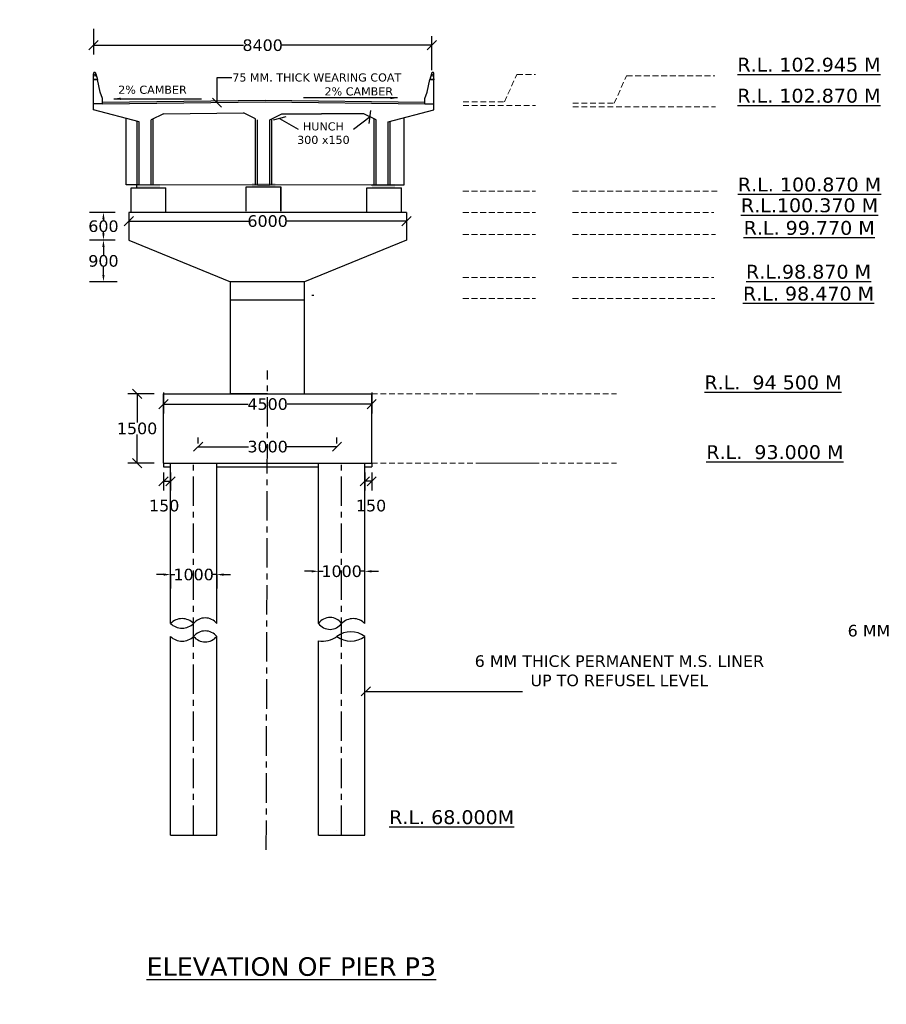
# Model space of a CAD drawing. Header units: millimetres. Extents: x -7746077780 to -3844657605, y -13315294818 to -6656873469.
# Tile 118 of 129: x -3871296012 to -3871277274, y -6657881652 to -6657860376. Entities that reach past the tile are written whole.
import ezdxf

# ---------------------------------------------------------------- set-up
doc = ezdxf.new("R2010")
doc.units = ezdxf.units.MM
doc.header["$MEASUREMENT"] = 0
doc.header["$PDMODE"] = 2
doc.linetypes.add('CENTER', pattern=[50.8, 31.75, -6.35, 6.35, -6.35])
doc.linetypes.add('HIDDEN', pattern=[0.375, 0.25, -0.125])
doc.layers.add('TEX', color=6, linetype='Continuous')
doc.layers.add('TEXT', color=7, linetype='Continuous')
doc.styles.get("Standard").update_dxf_attribs({"font": 'verdana.ttf', "height": 250})
doc.dimstyles.new('Copy of ISO-25--------4', dxfattribs={"dimtxt": 200, "dimasz": 150, "dimexe": 300, "dimexo": 300, "dimgap": 0.02, "dimtad": 0, "dimtih": 1, "dimtoh": 1, "dimdec": 0, "dimlfac": 4, "dimdsep": 46, "dimtxsty": 'Standard', "dimcen": 150, "dimclrd": 1, "dimclre": 1, "dimclrt": 1, "dimadec": 0, "dimazin": 0, "dimtfac": 1, "dimtdec": 0, "dimtmove": 2, "dimatfit": 3, "dimfxl": 0, "dimarcsym": 0})
doc.dimstyles.new('ISO-25', dxfattribs={"dimtxt": 250, "dimasz": 200, "dimexe": 200, "dimexo": 200, "dimgap": 0.02, "dimtad": 0, "dimtih": 1, "dimtoh": 1, "dimdec": 0, "dimdsep": 46, "dimtxsty": 'Standard', "dimblk": 'OBLIQUE', "dimcen": 150, "dimclrd": 1, "dimclre": 1, "dimclrt": 1, "dimadec": 0, "dimazin": 0, "dimtfac": 1, "dimtdec": 0, "dimtmove": 2, "dimatfit": 3, "dimldrblk": 'OBLIQUE', "dimfxl": 0, "dimarcsym": 0})
doc.dimstyles.new('ISO-25--------2', dxfattribs={"dimtxt": 200, "dimasz": 150, "dimexe": 300, "dimexo": 300, "dimgap": 0.02, "dimtad": 0, "dimtih": 1, "dimtoh": 1, "dimdec": 0, "dimlfac": 2, "dimdsep": 46, "dimtxsty": 'Standard', "dimcen": 150, "dimclrd": 1, "dimclre": 1, "dimclrt": 1, "dimadec": 0, "dimazin": 0, "dimtfac": 1, "dimtdec": 0, "dimtmove": 2, "dimatfit": 3, "dimfxl": 0, "dimarcsym": 0})

# ---------------------------------------------------------------- blocks, each defined once
blk = doc.blocks.new('_Oblique')
at = {"color": 0, "linetype": 'ByBlock', "lineweight": -2}
blk.add_line((-0.5, -0.5), (0.5, 0.5), dxfattribs=at)
blk = doc.blocks.new('*D815')
at = {"color": 1, "linetype": 'Continuous', "lineweight": -2, "ltscale": 0.05, "transparency": 16777216}
for p, q in [((-3871292901.041956, -6657868431.996817), (-3871292901.041956, -6657868883.693969)), ((-3871288401.041955, -6657868431.996816), (-3871288401.041955, -6657868883.693969)), ((-3871292901.041956, -6657868683.693969), (-3871291070.470954, -6657868683.693969)), ((-3871288401.041955, -6657868683.693969), (-3871290231.612956, -6657868683.693969))]:
    blk.add_line(p, q, dxfattribs=at)
at = {"layer": 'Defpoints', "color": 0, "linetype": 'Continuous', "ltscale": 0.05, "transparency": 16777216}
for p in [(-3871292901.041956, -6657868231.996817), (-3871288401.041955, -6657868231.996816), (-3871288401.041955, -6657868683.693969)]:
    blk.add_point(p, dxfattribs=at)
at = {"color": 1, "linetype": 'Continuous', "lineweight": -2, "ltscale": 0.05, "transparency": 16777216, "xscale": 200, "yscale": 200, "zscale": 200, "rotation": 180}
blk.add_blockref('_Oblique', (-3871292901.041956, -6657868683.693969), dxfattribs=at)
at = {"color": 1, "linetype": 'Continuous', "lineweight": -2, "ltscale": 0.05, "transparency": 16777216, "xscale": 200, "yscale": 200, "zscale": 200}
blk.add_blockref('_Oblique', (-3871288401.041955, -6657868683.693969), dxfattribs=at)
at = {"color": 1, "linetype": 'Continuous', "ltscale": 0.05, "transparency": 16777216, "insert": (-3871290651.041955, -6657868683.693969), "char_height": 250, "attachment_point": 5}
blk.add_mtext('4500', dxfattribs=at)
blk = doc.blocks.new('*D816')
at = {"color": 1, "linetype": 'Continuous', "lineweight": -2, "ltscale": 0.05, "transparency": 16777216}
for p, q in [((-3871293101.041955, -6657868460.180331), (-3871293673.341954, -6657868460.180331)), ((-3871293473.341954, -6657868460.180331), (-3871293473.341954, -6657869080.039447)), ((-3871293473.341954, -6657869960.180334), (-3871293473.341954, -6657869340.321219)), ((-3871293101.041956, -6657869960.180334), (-3871293673.341954, -6657869960.180334))]:
    blk.add_line(p, q, dxfattribs=at)
at = {"layer": 'Defpoints', "color": 0, "linetype": 'Continuous', "ltscale": 0.05, "transparency": 16777216}
for p in [(-3871293473.341954, -6657868460.180331), (-3871292901.041955, -6657868460.180331), (-3871292901.041956, -6657869960.180334)]:
    blk.add_point(p, dxfattribs=at)
at = {"color": 1, "linetype": 'Continuous', "lineweight": -2, "ltscale": 0.05, "transparency": 16777216, "xscale": 200, "yscale": 200, "zscale": 200}
for p, rotation in [((-3871293473.341954, -6657868460.180331), 90), ((-3871293473.341954, -6657869960.180334), 270)]:
    blk.add_blockref('_Oblique', p, dxfattribs=dict(at, rotation=rotation))
at = {"color": 1, "linetype": 'Continuous', "ltscale": 0.05, "transparency": 16777216, "insert": (-3871293473.341953, -6657869210.180334), "char_height": 250, "attachment_point": 5}
blk.add_mtext('1500', dxfattribs=at)
blk = doc.blocks.new('*D817')
at = {"color": 1, "linetype": 'Continuous', "lineweight": -2, "ltscale": 0.05, "transparency": 16777216}
for p, q in [((-3871292901.041955, -6657870160.180334), (-3871292901.041955, -6657870550.686774)), ((-3871292751.041955, -6657870160.180334), (-3871292751.041955, -6657870550.686774)), ((-3871292901.041955, -6657870350.686774), (-3871292751.041955, -6657870350.686774))]:
    blk.add_line(p, q, dxfattribs=at)
at = {"layer": 'Defpoints', "color": 0, "linetype": 'Continuous', "ltscale": 0.05, "transparency": 16777216}
for p in [(-3871292901.041955, -6657869960.180334), (-3871292751.041955, -6657869960.180334), (-3871292751.041955, -6657870350.686774)]:
    blk.add_point(p, dxfattribs=at)
at = {"color": 1, "linetype": 'Continuous', "lineweight": -2, "ltscale": 0.05, "transparency": 16777216, "xscale": 200, "yscale": 200, "zscale": 200, "rotation": 180}
blk.add_blockref('_Oblique', (-3871292901.041955, -6657870350.686774), dxfattribs=at)
at = {"color": 1, "linetype": 'Continuous', "lineweight": -2, "ltscale": 0.05, "transparency": 16777216, "xscale": 200, "yscale": 200, "zscale": 200}
blk.add_blockref('_Oblique', (-3871292751.041955, -6657870350.686774), dxfattribs=at)
at = {"color": 1, "linetype": 'Continuous', "ltscale": 0.05, "transparency": 16777216, "insert": (-3871292887.402682, -6657870877.614564), "char_height": 250, "attachment_point": 5}
blk.add_mtext('150', dxfattribs=at)
blk = doc.blocks.new('*D818')
at = {"layer": 'Defpoints', "color": 0, "ltscale": 20, "transparency": 16777216}
for p in [(-3871288551.041955, -6657869960.180334), (-3871288401.041955, -6657869960.180334), (-3871288551.041955, -6657870350.686774)]:
    blk.add_point(p, dxfattribs=at)
at = {"layer": 'TEX', "color": 1, "lineweight": -2, "ltscale": 20, "transparency": 16777216}
for p, q in [((-3871288551.041955, -6657870160.180334), (-3871288551.041955, -6657870550.686774)), ((-3871288401.041955, -6657870160.180334), (-3871288401.041955, -6657870550.686774)), ((-3871288401.041955, -6657870350.686774), (-3871288551.041955, -6657870350.686774))]:
    blk.add_line(p, q, dxfattribs=at)
at = {"layer": 'TEX', "color": 1, "lineweight": -2, "ltscale": 20, "transparency": 16777216, "xscale": 200, "yscale": 200, "zscale": 200, "rotation": 180}
blk.add_blockref('_Oblique', (-3871288551.041955, -6657870350.686774), dxfattribs=at)
at = {"layer": 'TEX', "color": 1, "lineweight": -2, "ltscale": 20, "transparency": 16777216, "xscale": 200, "yscale": 200, "zscale": 200}
blk.add_blockref('_Oblique', (-3871288401.041955, -6657870350.686774), dxfattribs=at)
at = {"layer": 'TEX', "color": 1, "ltscale": 20, "transparency": 16777216, "insert": (-3871288414.681225, -6657870877.614564), "char_height": 250, "attachment_point": 5}
blk.add_mtext('150', dxfattribs=at)
blk = doc.blocks.new('*D819')
at = {"layer": 'Defpoints', "color": 0, "ltscale": 20, "transparency": 16777216}
for p in [(-3871292151.041956, -6657869602.507268), (-3871292151.041956, -6657869734.435036), (-3871289151.041954, -6657869734.435033)]:
    blk.add_point(p, dxfattribs=at)
at = {"layer": 'TEX', "color": 1, "lineweight": -2, "ltscale": 20, "transparency": 16777216}
for p, q in [((-3871292151.041956, -6657869534.435036), (-3871292151.041956, -6657869402.507268)), ((-3871289151.041954, -6657869534.435033), (-3871289151.041954, -6657869402.507268)), ((-3871292151.041956, -6657869602.507268), (-3871291062.915547, -6657869602.507268)), ((-3871289151.041954, -6657869602.507268), (-3871290239.168362, -6657869602.507268))]:
    blk.add_line(p, q, dxfattribs=at)
at = {"layer": 'TEX', "color": 1, "lineweight": -2, "ltscale": 20, "transparency": 16777216, "xscale": 200, "yscale": 200, "zscale": 200, "rotation": 180}
blk.add_blockref('_Oblique', (-3871292151.041956, -6657869602.507268), dxfattribs=at)
at = {"layer": 'TEX', "color": 1, "lineweight": -2, "ltscale": 20, "transparency": 16777216, "xscale": 200, "yscale": 200, "zscale": 200}
blk.add_blockref('_Oblique', (-3871289151.041954, -6657869602.507268), dxfattribs=at)
at = {"layer": 'TEX', "color": 1, "ltscale": 20, "transparency": 16777216, "insert": (-3871290651.041955, -6657869602.507268), "char_height": 250, "attachment_point": 5}
blk.add_mtext('3000', dxfattribs=at)
blk = doc.blocks.new('*D820')
at = {"color": 1, "linetype": 'Continuous', "lineweight": -2, "ltscale": 0.05, "transparency": 16777216}
for p, q in [((-3871293650.690413, -6657864621.457243), (-3871293650.690413, -6657864929.220974)), ((-3871287650.689177, -6657864622.223421), (-3871287650.689177, -6657864929.220974)), ((-3871293650.690413, -6657864729.220974), (-3871291065.081857, -6657864729.220974)), ((-3871287650.689177, -6657864729.220974), (-3871290236.297733, -6657864729.220974))]:
    blk.add_line(p, q, dxfattribs=at)
at = {"layer": 'Defpoints', "color": 0, "linetype": 'Continuous', "ltscale": 0.05, "transparency": 16777216}
for p in [(-3871293650.690413, -6657864421.457243), (-3871287650.689177, -6657864422.223421), (-3871287650.689177, -6657864729.220974)]:
    blk.add_point(p, dxfattribs=at)
at = {"color": 1, "linetype": 'Continuous', "lineweight": -2, "ltscale": 0.05, "transparency": 16777216, "xscale": 200, "yscale": 200, "zscale": 200, "rotation": 180}
blk.add_blockref('_Oblique', (-3871293650.690413, -6657864729.220974), dxfattribs=at)
at = {"color": 1, "linetype": 'Continuous', "lineweight": -2, "ltscale": 0.05, "transparency": 16777216, "xscale": 200, "yscale": 200, "zscale": 200}
blk.add_blockref('_Oblique', (-3871287650.689177, -6657864729.220974), dxfattribs=at)
at = {"color": 1, "linetype": 'Continuous', "ltscale": 0.05, "transparency": 16777216, "insert": (-3871290650.689795, -6657864729.220974), "char_height": 250, "attachment_point": 5}
blk.add_mtext('6000', dxfattribs=at)
blk = doc.blocks.new('*D821')
at = {"layer": 'Defpoints', "color": 0, "ltscale": 20, "transparency": 16777216}
for p in [(-3871292751.041955, -6657872366.628556), (-3871291751.041956, -6657872366.628559), (-3871291751.041956, -6657872366.62856)]:
    blk.add_point(p, dxfattribs=at)
at = {"layer": 'TEX', "color": 1, "lineweight": -2, "ltscale": 20, "transparency": 16777216}
for p, q in [((-3871292901.041955, -6657872366.62856), (-3871293051.041955, -6657872366.62856)), ((-3871292751.041955, -6657872366.62856), (-3871292751.041955, -6657872666.62856)), ((-3871292751.041955, -6657872366.62856), (-3871292653.597214, -6657872366.62856)), ((-3871291751.041956, -6657872366.62856), (-3871291848.486696, -6657872366.62856)), ((-3871291751.041956, -6657872366.62856), (-3871291751.041956, -6657872666.62856)), ((-3871291601.041956, -6657872366.62856), (-3871291451.041956, -6657872366.62856))]:
    blk.add_line(p, q, dxfattribs=at)
at = {"layer": 'TEX', "color": 1, "ltscale": 20, "transparency": 16777216}
for points in [[(-3871292901.041955, -6657872341.62856), (-3871292901.041955, -6657872391.62856), (-3871292751.041955, -6657872366.62856)], [(-3871291601.041956, -6657872341.62856), (-3871291601.041956, -6657872391.62856), (-3871291751.041956, -6657872366.62856)]]:
    blk.add_solid(points, dxfattribs=at)
at = {"layer": 'TEX', "color": 1, "ltscale": 20, "transparency": 16777216, "insert": (-3871292251.041955, -6657872366.62856), "char_height": 250, "attachment_point": 5}
blk.add_mtext('1000', dxfattribs=at)
blk = doc.blocks.new('*D822')
at = {"layer": 'Defpoints', "color": 0, "ltscale": 20, "transparency": 16777216}
for p in [(-3871289551.041955, -6657872295.724728), (-3871288551.041955, -6657872295.724727), (-3871288551.041955, -6657872295.724727)]:
    blk.add_point(p, dxfattribs=at)
at = {"layer": 'TEX', "color": 1, "lineweight": -2, "ltscale": 20, "transparency": 16777216}
for p, q in [((-3871289551.041955, -6657872295.724727), (-3871289551.041955, -6657871995.724727)), ((-3871288551.041955, -6657872295.724727), (-3871288551.041955, -6657871995.724727)), ((-3871289701.041955, -6657872295.724727), (-3871289851.041955, -6657872295.724727)), ((-3871289551.041955, -6657872295.724727), (-3871289453.597213, -6657872295.724727)), ((-3871288551.041955, -6657872295.724727), (-3871288648.486696, -6657872295.724727)), ((-3871288401.041955, -6657872295.724727), (-3871288251.041955, -6657872295.724727))]:
    blk.add_line(p, q, dxfattribs=at)
at = {"layer": 'TEX', "color": 1, "ltscale": 20, "transparency": 16777216}
for points in [[(-3871289701.041955, -6657872270.724727), (-3871289701.041955, -6657872320.724727), (-3871289551.041955, -6657872295.724727)], [(-3871288401.041955, -6657872270.724727), (-3871288401.041955, -6657872320.724727), (-3871288551.041955, -6657872295.724727)]]:
    blk.add_solid(points, dxfattribs=at)
at = {"layer": 'TEX', "color": 1, "ltscale": 20, "transparency": 16777216, "insert": (-3871289051.041955, -6657872295.724727), "char_height": 250, "attachment_point": 5}
blk.add_mtext('1000', dxfattribs=at)
blk = doc.blocks.new('*D823')
at = {"layer": 'Defpoints', "color": 0, "ltscale": 20, "transparency": 16777216}
for p in [(-3871293650.690413, -6657864540.091713), (-3871294200.530932, -6657865139.992464), (-3871293650.690413, -6657865139.992464)]:
    blk.add_point(p, dxfattribs=at)
at = {"layer": 'TEX', "color": 1, "lineweight": -2, "ltscale": 20, "transparency": 16777216}
for p, q in [((-3871293950.690413, -6657864540.091713), (-3871294500.530932, -6657864540.091713)), ((-3871294200.530932, -6657864690.091713), (-3871294200.530932, -6657864709.901202)), ((-3871294200.530932, -6657864989.992464), (-3871294200.530932, -6657864970.182975)), ((-3871293950.690413, -6657865139.992464), (-3871294500.530932, -6657865139.992464))]:
    blk.add_line(p, q, dxfattribs=at)
at = {"layer": 'TEX', "color": 1, "ltscale": 20, "transparency": 16777216}
for points in [[(-3871294225.530932, -6657864690.091713), (-3871294175.530932, -6657864690.091713), (-3871294200.530932, -6657864540.091713)], [(-3871294225.530932, -6657864989.992464), (-3871294175.530932, -6657864989.992464), (-3871294200.530932, -6657865139.992464)]]:
    blk.add_solid(points, dxfattribs=at)
at = {"layer": 'TEX', "color": 1, "ltscale": 20, "transparency": 16777216, "insert": (-3871294200.530931, -6657864840.042089), "char_height": 250, "attachment_point": 5}
blk.add_mtext('600', dxfattribs=at)
blk = doc.blocks.new('*D824')
at = {"layer": 'Defpoints', "color": 0, "ltscale": 20, "transparency": 16777216}
for p in [(-3871293686.887317, -6657865139.992464), (-3871294200.530932, -6657866039.993691), (-3871291551.04196, -6657866039.993691)]:
    blk.add_point(p, dxfattribs=at)
at = {"layer": 'TEX', "color": 1, "lineweight": -2, "ltscale": 20, "transparency": 16777216}
for p, q in [((-3871293986.887317, -6657865139.992464), (-3871294500.530932, -6657865139.992464)), ((-3871294200.530932, -6657865289.992464), (-3871294200.530932, -6657865459.852191)), ((-3871294200.530932, -6657865889.993691), (-3871294200.530932, -6657865720.133964)), ((-3871293900.530932, -6657866039.993691), (-3871294500.530932, -6657866039.993691))]:
    blk.add_line(p, q, dxfattribs=at)
at = {"layer": 'TEX', "color": 1, "ltscale": 20, "transparency": 16777216}
for points in [[(-3871294225.530932, -6657865289.992464), (-3871294175.530932, -6657865289.992464), (-3871294200.530932, -6657865139.992464)], [(-3871294225.530932, -6657865889.993691), (-3871294175.530932, -6657865889.993691), (-3871294200.530932, -6657866039.993691)]]:
    blk.add_solid(points, dxfattribs=at)
at = {"layer": 'TEX', "color": 1, "ltscale": 20, "transparency": 16777216, "insert": (-3871294200.530931, -6657865589.993078), "char_height": 250, "attachment_point": 5}
blk.add_mtext('900', dxfattribs=at)
blk = doc.blocks.new('*D832')
at = {"color": 1, "lineweight": -2, "ltscale": 20, "transparency": 16777216}
for p, q in [((-3871294415.927787, -6657860576.333103), (-3871294415.927787, -6657861129.246187)), ((-3871287101.327791, -6657861466.163631), (-3871287101.327791, -6657860729.246187)), ((-3871294415.927787, -6657860929.246187), (-3871291174.279085, -6657860929.246187)), ((-3871287101.327791, -6657860929.246187), (-3871290342.976493, -6657860929.246187))]:
    blk.add_line(p, q, dxfattribs=at)
at = {"layer": 'Defpoints', "color": 0, "ltscale": 20, "transparency": 16777216}
for p in [(-3871294415.927787, -6657860376.333103), (-3871287101.327791, -6657860929.246187), (-3871287101.327791, -6657861666.163631)]:
    blk.add_point(p, dxfattribs=at)
at = {"color": 1, "lineweight": -2, "ltscale": 20, "transparency": 16777216, "xscale": 200, "yscale": 200, "zscale": 200, "rotation": 180}
blk.add_blockref('_Oblique', (-3871294415.927787, -6657860929.246187), dxfattribs=at)
at = {"color": 1, "lineweight": -2, "ltscale": 20, "transparency": 16777216, "xscale": 200, "yscale": 200, "zscale": 200}
blk.add_blockref('_Oblique', (-3871287101.327791, -6657860929.246187), dxfattribs=at)
at = {"color": 1, "ltscale": 20, "transparency": 16777216, "insert": (-3871290758.627789, -6657860929.246187), "char_height": 250, "attachment_point": 5}
blk.add_mtext('8400', dxfattribs=at)

msp = doc.modelspace()

# ---------------------------------------------------------------- hatches: boundary and pattern name
at = {"linetype": 'Continuous', "ltscale": 0.05}
for color, points in [(1, [(-3871293475.564428, -6657863927.207788), (-3871292975.564428, -6657863927.207787), (-3871292975.564428, -6657864012.567404), (-3871293475.564428, -6657864012.5674)]), (240, [(-3871290986.727787, -6657863902.93863), (-3871290486.727787, -6657863902.938628), (-3871290486.727787, -6657863988.298244), (-3871290986.727788, -6657863988.298243)]), (240, [(-3871288396.666608, -6657863925.367359), (-3871287896.666608, -6657863925.367357), (-3871287896.666608, -6657864010.726974), (-3871288396.66661, -6657864010.726972)])]:
    msp.add_hatch(color=color, dxfattribs=at).paths.add_polyline_path(points)

# ---------------------------------------------------------------- linework, layer by layer
at = {"color": 240}
for p, q in [((-3871294415.927787, -6657862191.76363), (-3871294415.927787, -6657861666.163631)), ((-3871294415.927787, -6657861666.163631), (-3871294328.327786, -6657861666.163631)), ((-3871294415.927787, -6657861666.163631), (-3871294328.327786, -6657861666.163631)), ((-3871294415.927787, -6657862323.163635), (-3871294415.927786, -6657861863.125229)), ((-3871294272.514487, -6657861942.291568), (-3871294328.327786, -6657861666.163631)), ((-3871287200.941092, -6657861942.291568), (-3871287145.127791, -6657861666.163631)), ((-3871287057.527824, -6657861666.163522), (-3871287145.127825, -6657861666.163522)), ((-3871287057.527792, -6657861666.163631), (-3871287145.127791, -6657861666.163631)), ((-3871287057.527792, -6657861666.163631), (-3871287145.127791, -6657861666.163631)), ((-3871287057.527792, -6657862191.76363), (-3871287057.527792, -6657861666.163631)), ((-3871287057.527792, -6657862323.163635), (-3871287057.527792, -6657861863.125229)), ((-3871287254.627791, -6657862082.263631), (-3871287200.941092, -6657861942.291568))]:
    msp.add_line(p, q, dxfattribs=at)
at = {"ltscale": 20}
msp.add_line((-3871287045.128046, -6657861666.163741), (-3871287145.128046, -6657861666.163741), dxfattribs=at)
at = {"color": 240, "linetype": 'Continuous', "ltscale": 0.05}
for p, q in [((-3871294218.827786, -6657862082.263631), (-3871294272.514487, -6657861942.291568)), ((-3871294218.538932, -6657862191.760157), (-3871294415.638932, -6657862191.760157)), ((-3871294219.222827, -6657862158.916006), (-3871290706.216394, -6657862116.667027)), ((-3871294218.827786, -6657862191.76363), (-3871294218.827786, -6657862082.263631)), ((-3871294218.827786, -6657862191.76363), (-3871290705.821354, -6657862149.514651)), ((-3871290705.821354, -6657862149.514651), (-3871287254.627791, -6657862191.76363)), ((-3871290705.419239, -6657862116.667112), (-3871287254.225677, -6657862158.916092)), ((-3871287254.627791, -6657862191.76363), (-3871287254.627791, -6657862082.263631)), ((-3871287254.627791, -6657862191.76363), (-3871287057.527792, -6657862194.176498)), ((-3871293430.427786, -6657862585.963633), (-3871294415.927787, -6657862323.163633)), ((-3871292904.888345, -6657862410.763634), (-3871293167.627785, -6657862542.163635)), ((-3871292904.888345, -6657862410.763634), (-3871291174.667223, -6657862388.858579)), ((-3871290911.927787, -6657862520.258576), (-3871291174.667223, -6657862388.858579)), ((-3871290605.327785, -6657862542.163627), (-3871290342.588347, -6657862410.763629)), ((-3871290342.588347, -6657862410.763629), (-3871289882.627786, -6657862410.763629)), ((-3871290276.767225, -6657862410.763634), (-3871289488.488352, -6657862410.763634)), ((-3871288568.567227, -6657862410.763634), (-3871289488.488352, -6657862410.763634)), ((-3871288305.827786, -6657862542.163632), (-3871288568.567225, -6657862410.763636)), ((-3871288043.027787, -6657862585.963633), (-3871287057.527786, -6657862323.163633)), ((-3871291111.727786, -6657864516.368415), (-3871291111.727787, -6657863988.298242)), ((-3871291111.727787, -6657863988.298242), (-3871290361.727786, -6657863988.298245)), ((-3871290361.755848, -6657864516.341692), (-3871290361.755849, -6657863988.271519)), ((-3871288415.327786, -6657863943.726806), (-3871288021.127786, -6657863943.726804)), ((-3871293600.564425, -6657864540.6376), (-3871293600.564427, -6657864012.567428)), ((-3871292850.564425, -6657864540.6376), (-3871292850.564425, -6657864012.567429)), ((-3871288505.681616, -6657864540.662745), (-3871288505.681617, -6657864012.592571)), ((-3871288505.681617, -6657864012.592573), (-3871287755.681614, -6657864012.592574)), ((-3871288401.041956, -6657869960.180331), (-3871288401.041954, -6657868460.180331)), ((-3871291751.041956, -6657873421.877486), (-3871291751.041956, -6657869960.180334)), ((-3871291751.041956, -6657870035.180334), (-3871289551.041954, -6657870035.180334)), ((-3871289551.041955, -6657873421.877482), (-3871289551.041953, -6657869960.180329)), ((-3871288551.041955, -6657873421.877486), (-3871288551.041954, -6657869960.180331)), ((-3871288551.041955, -6657870035.180331), (-3871288401.041955, -6657870035.180331)), ((-3871288401.041955, -6657869960.180331), (-3871288401.041955, -6657870035.180331)), ((-3871292751.041957, -6657877994.02822), (-3871292751.041955, -6657873701.877485)), ((-3871291751.041957, -6657877994.02822), (-3871291751.041956, -6657873701.877484)), ((-3871288551.041955, -6657877994.028217), (-3871288551.041955, -6657873701.877485)), ((-3871289551.041956, -6657877994.02822), (-3871289551.041955, -6657873800.065773))]:
    msp.add_line(p, q, dxfattribs=at)
at = {"color": 1, "linetype": 'Continuous', "ltscale": 0.05}
for p, q in [((-3871293475.564428, -6657864012.5674), (-3871293475.564427, -6657863927.207788)), ((-3871293600.564427, -6657864012.567401), (-3871292850.564425, -6657864012.567404)), ((-3871287755.681616, -6657864540.662745), (-3871287755.681616, -6657864012.592574)), ((-3871293650.690413, -6657864540.992464), (-3871293650.690413, -6657865139.992464)), ((-3871293650.690413, -6657865139.992464), (-3871291451.041955, -6657866039.993691)), ((-3871289851.041956, -6657866039.993691), (-3871291451.041956, -6657866039.993691)), ((-3871291451.041955, -6657868460.180331), (-3871291451.041955, -6657866039.993691)), ((-3871289851.041955, -6657868460.180331), (-3871289851.041955, -6657866039.993691)), ((-3871289851.041955, -6657866439.99369), (-3871291451.041955, -6657866439.993692)), ((-3871292901.041956, -6657868460.180331), (-3871288401.041955, -6657868460.180331)), ((-3871292901.041955, -6657869960.180334), (-3871292901.041955, -6657868460.180331)), ((-3871291551.041955, -6657868460.180331), (-3871290651.041955, -6657868460.180331)), ((-3871290651.041955, -6657868460.180331), (-3871291451.041955, -6657868460.180331)), ((-3871290651.041955, -6657868460.180331), (-3871289851.041955, -6657868460.180331)), ((-3871292901.041955, -6657869960.180331), (-3871288401.041955, -6657869960.180331)), ((-3871292901.041955, -6657869960.180334), (-3871292901.041955, -6657870035.180334)), ((-3871292901.041955, -6657870035.180334), (-3871292751.041955, -6657870035.180334)), ((-3871292751.041955, -6657873421.877482), (-3871292751.041955, -6657869960.180334)), ((-3871292751.041955, -6657869960.180334), (-3871292251.041956, -6657869960.180334))]:
    msp.add_line(p, q, dxfattribs=at)
at = {"lineweight": 13, "ltscale": 20}
msp.add_line((-3871293430.427787, -6657863943.726804), (-3871288043.027786, -6657863943.7268), dxfattribs=at)
at = {"color": 1, "ltscale": 0.1}
msp.add_line((-3871290361.727786, -6657863988.298245), (-3871290361.727786, -6657864516.350837), dxfattribs=at)
at = {"layer": 'TEX', "color": 0, "ltscale": 20}
for p, q in [((-3871287695.400372, -6657863943.726826), (-3871287695.400372, -6657862493.262988)), ((-3871293709.605372, -6657863943.726804), (-3871293709.605372, -6657862511.516277)), ((-3871293430.427787, -6657863943.726804), (-3871293709.605372, -6657863943.726804)), ((-3871288043.027785, -6657863943.726826), (-3871287695.400372, -6657863943.726826)), ((-3871289654.43864, -6657866334.571195), (-3871289697.459833, -6657866334.571195)), ((-3871291451.041955, -6657868460.180331), (-3871291451.041955, -6657868460.180331)), ((-3871289851.041955, -6657868460.180331), (-3871289851.041955, -6657868460.180331))]:
    msp.add_line(p, q, dxfattribs=at)
at = {"layer": 'TEX', "color": 1, "ltscale": 20}
for p, q in [((-3871293474.227787, -6657863943.726826), (-3871293474.227785, -6657862574.283632)), ((-3871293430.427787, -6657863943.726826), (-3871293430.427786, -6657862585.963633)), ((-3871293167.627785, -6657863943.726815), (-3871293167.627785, -6657862542.163635)), ((-3871293123.827785, -6657863943.726815), (-3871293123.827785, -6657862520.258587)), ((-3871290911.927787, -6657863943.726808), (-3871290911.927787, -6657862520.258576)), ((-3871290868.127787, -6657863943.726808), (-3871290868.127787, -6657862542.163627)), ((-3871290605.327785, -6657863943.726808), (-3871290605.327785, -6657862542.163627)), ((-3871290561.527785, -6657863943.726808), (-3871290561.527785, -6657862520.258576)), ((-3871288349.627788, -6657863943.726815), (-3871288349.627787, -6657862520.258585)), ((-3871288305.827787, -6657863943.726815), (-3871288305.827787, -6657862542.163635)), ((-3871288043.027785, -6657863943.726826), (-3871288043.027787, -6657862585.963633)), ((-3871287999.227786, -6657863943.726826), (-3871287999.227787, -6657862574.283632))]:
    msp.add_line(p, q, dxfattribs=at)
at = {"layer": 'TEX', "color": 7, "ltscale": 30}
msp.add_line((-3871290868.127787, -6657863943.726808), (-3871290605.327785, -6657863943.726796), dxfattribs=at)
at = {"layer": 'TEX', "color": 240, "ltscale": 20}
for p, q in [((-3871287650.689177, -6657864541.758642), (-3871293650.690413, -6657864540.992464)), ((-3871287650.689177, -6657864541.758642), (-3871287650.689178, -6657865141.758642)), ((-3871287650.689178, -6657865141.758642), (-3871289851.041955, -6657866039.993691)), ((-3871292751.041956, -6657877994.02822), (-3871291751.041956, -6657877994.02822)), ((-3871289551.041955, -6657877994.028217), (-3871288551.041955, -6657877994.028217))]:
    msp.add_line(p, q, dxfattribs=at)
at = {"layer": 'TEX', "color": 4, "linetype": 'CENTER', "ltscale": 20}
for p, q in [((-3871290679.815914, -6657878311.67001), (-3871290651.041955, -6657867955.41326)), ((-3871292251.041956, -6657877994.02822), (-3871292251.041956, -6657869960.180334)), ((-3871289051.041955, -6657877994.028217), (-3871289051.041953, -6657869960.180331))]:
    msp.add_line(p, q, dxfattribs=at)
at = {"layer": 'TEX', "color": 7, "ltscale": 20}
for p, q in [((-3871292251.041956, -6657869960.180334), (-3871292251.041956, -6657869960.180334)), ((-3871289151.041956, -6657877900.180331), (-3871289151.041956, -6657877900.180331))]:
    msp.add_line(p, q, dxfattribs=at)
at = {"layer": 'TEX', "color": 0, "ltscale": 20}
for points in [[(-3871294415.927787, -6657861666.163631), (-3871294415.927787, -6657861547.250968)], [(-3871294367.039802, -6657861547.250968), (-3871294367.039801, -6657861547.250968), (-3871294328.327786, -6657861666.163631), (-3871294415.927787, -6657861666.163631)], [(-3871287106.41581, -6657861547.250858), (-3871287106.41581, -6657861547.250858), (-3871287145.127825, -6657861666.163522), (-3871287057.527824, -6657861666.163522)], [(-3871287057.527824, -6657861666.163522), (-3871287057.527824, -6657861547.250858)]]:
    msp.add_lwpolyline(points, dxfattribs=at)
for centre in [(-3871294389.034446, -6657861574.309319), (-3871287084.421165, -6657861574.30921)]:
    msp.add_circle(centre, 19.046095, dxfattribs=at)
for centre in [(-3871294391.483795, -6657861539.730665), (-3871287081.971817, -6657861539.730556)]:
    msp.add_arc(centre, 25.57467, 342.8992355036, 197.1007644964, dxfattribs=at)
at = {"layer": 'TEX', "color": 240, "ltscale": 20}
for centre, radius, start, end in [((-3871292501.041946, -6657873671.669943), 353.406659, 44.976199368, 135.023800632), ((-3871292001.041882, -6657873626.410744), 323.007454, 39.2877210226, 140.7122789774), ((-3871289301.041933, -6657873602.617727), 308.491565, 35.8654749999, 144.1345250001), ((-3871288800.740707, -6657873673.035394), 354.585729, 44.6786511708, 134.9021121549), ((-3871292501.041888, -6657873172.084759), 353.406916, 224.976199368, 315.0237426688), ((-3871289301.04205, -6657873241.137012), 308.491728, 215.8654749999, 324.1345250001), ((-3871292501.042296, -6657873452.086318), 353.405993, 224.9760448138, 315.0239744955), ((-3871292001.042341, -6657873908.290111), 324.201157, 39.5446636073, 140.4552594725), ((-3871292001.042106, -6657873495.465178), 324.200733, 219.5446810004, 320.4552594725), ((-3871289471.128674, -6657873261.759174), 544.205958, 261.5559286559, 306.0274697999), ((-3871288851.041957, -6657874101.581029), 499.762869, 53.1096445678, 126.8903554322), ((-3871288851.041957, -6657873302.173936), 499.762869, 233.1096992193, 306.8903007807)]:
    msp.add_arc(centre, radius, start, end, dxfattribs=at)
at = {"layer": 'TEXT', "color": 2, "linetype": 'HIDDEN', "lineweight": 13, "ltscale": 500}
for p, q in [((-3871286425.378932, -6657862228.484241), (-3871284862.787493, -6657862228.484241)), ((-3871284053.711887, -6657862257.554528), (-3871280966.019497, -6657862257.554528)), ((-3871286428.249473, -6657864084.729746), (-3871284862.787492, -6657864084.729743)), ((-3871284056.582428, -6657864084.729746), (-3871280933.19745, -6657864084.729743)), ((-3871286428.249468, -6657864540.965042), (-3871284862.787492, -6657864540.965042)), ((-3871284056.582423, -6657864540.965042), (-3871281001.381496, -6657864540.965042)), ((-3871286428.249473, -6657865020.508742), (-3871284862.787492, -6657865020.508743)), ((-3871284056.582428, -6657865020.508742), (-3871280966.019497, -6657865020.508742)), ((-3871286428.249473, -6657865946.754196), (-3871284862.787493, -6657865946.754195)), ((-3871284056.582428, -6657865946.754196), (-3871281001.381496, -6657865946.754196)), ((-3871286428.249473, -6657866398.9158), (-3871284862.787492, -6657866398.9158)), ((-3871284056.582428, -6657866398.9158), (-3871280983.700497, -6657866398.9158)), ((-3871288401.041955, -6657868460.180331), (-3871284862.787493, -6657868460.180331)), ((-3871286029.37491, -6657868460.180331), (-3871283104.510522, -6657868460.180331)), ((-3871288401.041956, -6657869960.180331), (-3871284862.787492, -6657869960.180331)), ((-3871286029.374911, -6657869960.180331), (-3871283104.510522, -6657869960.180331))]:
    msp.add_line(p, q, dxfattribs=at)
for points in [[(-3871286425.378934, -6657862153.326372), (-3871285531.467576, -6657862153.326372), (-3871285261.467576, -6657861557.946226), (-3871284862.787493, -6657861557.946226)], [(-3871284053.711889, -6657862182.396659), (-3871283159.80053, -6657862182.396659), (-3871282889.80053, -6657861587.016513), (-3871280983.700497, -6657861587.016513)]]:
    msp.add_lwpolyline(points, dxfattribs=at)

# ---------------------------------------------------------------- texts
at = {"ltscale": 20}
for s, insert, char_height, width, attachment_point in [('HUNCH \\P300 x150', (-3871289444.836817, -6657862593.508172), 175.2, 1489.69966393, 2), ('\\pi917.33;{\\LFOUNDATION LEVEL \\P\\pi1600.6;R.L. 72.000 M }', (-3871335325.964631, -6657878730.465691), 300, 6037.08457566, 1), ('\\pi992.56;{\\LFOUNDATION LEVEL \\P\\pi1675.9;R.L. 72.000 M }', (-3871310885.179374, -6657878869.709131), 300, 6187.53903008, 1)]:
    msp.add_mtext(s, dxfattribs=dict(at, insert=insert, char_height=char_height, width=width, attachment_point=attachment_point))
at = {"layer": 'TEX', "color": 240, "ltscale": 20}
msp.add_text('75 MM. THICK WEARING COAT', height=175.2, dxfattribs=at).set_placement((-3871291414.454741, -6657861712.073565))
at = {"layer": 'TEX', "char_height": 360, "width": 51867.66901822, "attachment_point": 1}
for insert in [(-3871720407.093441, -6657861796.297498), (-3871977977.093441, -6657866156.297498)]:
    msp.add_mtext('{\\H1.4583x;\\LNOTES\\l :-\\P}\\P01. TYPE OF BRIDGE ^I^I         - HIGH LEVEL BRIDGE\\P\\P\\P02. LENGTH OF BRIDGE ^I         - 280.000 M. ( 14SPAN @ 20.000 M EACH C/C) \\P\\P\\P03. OVERALL WIDTH ^I^I         - 8.400 M.\\P\\P\\P04. CLEAR WIDTH^I^I         - 7.500 M.\\P\\P\\P05. FORMATION LEVEL^I^I         - R.L. 104.785 M.\\P\\P\\P06. HIGHEST FLOOD LEVEL^I         - R.L. 101.210 M.\\P\\P\\P07.LOWEST    BED  LEVEL              - R.L. 96.510 M.\\P\\P\\P08.SOFFIT LEVEL            ^I         - R.L. 102.710 M.\\P\\P \\P09.CATCHMENT AREA^I^I         - 569.000 SQ. KM.\\P\\P\\P10. DESIGN VELOCITY^I^I         - 2.870 M/SEC.\\P\\P\\P11. DESIGN DISCHARGE^I         - 2868.167 CUMEC.              \\P\\P\\P12.TYPE OF FOUNDATION^I         -  PILE FOUNDATION.\\P\\P\\P13.FOUNDATION LEVEL^I         - AS PER SHOWN IN DRAWING.\\P\\P\\P14. TYPE OF SUB-STRUCTURE        - PIER              - R.C.C. SOLID CIRCULAR PIER\\P^I^I^I^I^I^IABUTMENT - BOX TYPE\\P\\P15. TYPE OF SUPER STRUCTURE    - R.C.C. T - BEAM  SLAB \\P\\P\\P16. TYPE OF BEARING^I^I         - POT -  PTFE  BEARING\\P\\P\\P17. DESIGN LOADING{\\C1;^I                   }-  ONE LANE OF  CLASS 70R OR TWO LANES \\P^I^I^I^I^I^I FOR CLASS A{\\C1;\\P                                                                \\P}18. SBC FOR ABUTMENT/PIER        - 45 T/M².  \\P\\P\\P19. SBC FOR RETURN^I^I         - 20 T/M².  \\P\\P\\P20. WEARING COAT                           - MASTIC ASHPHALT 75 MM THICK. \\P\\pi-1080,l9717.8,t9717.8;(^IB.C. 50MM+ MASTIC ASPHALT 20MM)\\P\\pi0,l0,tz;\\P21. RAILING  - R.C.C. CRASH BARRIER AS PER STD.DRAWING.\\P\\P\\P21. APPROACH SLAB - R.C.C. STRUCTURAL AS PER APPROVED DRAWING.\\P\\P\\P22. EXPANSION JOINT - STRIPSEAL TYPE EXPANSION JOINT.\\P\\P\\P23. NAME PLATE,   DRAINAGE SPOUT ETC. AS PER MORT&H \\P^I^I^I   SPECIFICATION.\\P\\P                               ', dxfattribs=dict(at, insert=insert))
at = {"layer": 'TEXT', "color": 6, "attachment_point": 2}
for s, insert, char_height, width in [('{\\LR.L. 102.945 M}', (-3871278946.896903, -6657861197.962989), 300, 7649.89821387), ('2% CAMBER', (-3871293140.835286, -6657861802.067858), 175.2, 4467.51083535), ('2% CAMBER', (-3871288679.962167, -6657861837.912077), 175.2, 4467.51083535), ('{\\LR.L. 102.870 M}', (-3871278946.896903, -6657861868.501003), 300, 7649.89821387), ('{\\LR.L. 100.870 M}', (-3871278935.028019, -6657863787.87789), 300, 7649.89821387), ('{\\LR.L.100.370 M}', (-3871278935.02802, -6657864236.651661), 300, 7649.89821387), ('{\\LR.L. 99.770 M}', (-3871278942.104239, -6657864724.790951), 300, 7649.89821387), ('{\\LR.L.98.870 M}', (-3871278956.387345, -6657865672.333816), 300, 7649.89821387), ('{\\LR.L. 98.470 M}', (-3871278956.387345, -6657866144.363625), 300, 7649.89821387), ('{\\LR.L.  94 500 M }', (-3871279725.047206, -6657868064.09431), 300, 6066.24848128), ('{\\L R.L.  93.000 M}', (-3871279749.527222, -6657869570.339138), 300, 7473.93352986), ('6 MM THICK PERMANENT M.S. LINER\\PUP TO REFUSEL LEVEL', (-3871274982.712459, -6657873453.162851), 250, 7349.8973074), ('6 MM THICK PERMANENT M.S. LINER\\PUP TO REFUSEL LEVEL', (-3871283046.211206, -6657874110.571158), 250, 7349.8973074), ('{\\L R.L. 68.000M}', (-3871286737.196856, -6657877457.49322), 300, 5399.89821387)]:
    msp.add_mtext(s, dxfattribs=dict(at, insert=insert, char_height=char_height, width=width))
at = {"layer": 'TEXT', "color": 191, "insert": (-3871293268.881918, -6657880635.81249), "char_height": 400, "width": 15425.55361049, "attachment_point": 1}
msp.add_mtext('{\\LELEVATION OF PIER P3}', dxfattribs=at)

# ---------------------------------------------------------------- dimensions: what is measured, and where the dimension line sits
at = {"ltscale": 20}
dim = msp.add_linear_dim(base=(-3871287101.327791, -6657860929.246187), p1=(-3871294415.927787, -6657860376.333103), p2=(-3871287101.327791, -6657861666.163631), text='8400', dimstyle='ISO-25', dxfattribs=at)
dim.commit()
dim.dimension.update_dxf_attribs({"geometry": '*D832', "text_midpoint": (-3871290758.627789, -6657860929.246187)})
at = {"color": 1, "linetype": 'Continuous', "ltscale": 0.05}
for base, p1, p2, picture, middle in [((-3871287650.689177, -6657864729.220974), (-3871293650.690413, -6657864421.457243), (-3871287650.689177, -6657864422.223421), '*D820', (-3871290650.689795, -6657864729.220974)), ((-3871288401.041955, -6657868683.693969), (-3871292901.041956, -6657868231.996817), (-3871288401.041955, -6657868231.996816), '*D815', (-3871290651.041955, -6657868683.693969))]:
    dim = msp.add_linear_dim(base=base, p1=p1, p2=p2, dimstyle='ISO-25', dxfattribs=at)
    dim.commit()
    dim.dimension.update_dxf_attribs({"geometry": picture, "text_midpoint": middle})
dim = msp.add_linear_dim(base=(-3871293473.341954, -6657868460.180331), p1=(-3871292901.041956, -6657869960.180334), p2=(-3871292901.041955, -6657868460.180331), angle=90, text='1500', dimstyle='ISO-25', dxfattribs=at)
dim.commit()
dim.dimension.update_dxf_attribs({"geometry": '*D816', "text_midpoint": (-3871293473.341953, -6657869210.180334)})
dim = msp.add_linear_dim(base=(-3871292751.041955, -6657870350.686774), p1=(-3871292901.041955, -6657869960.180334), p2=(-3871292751.041955, -6657869960.180334), dimstyle='ISO-25', dxfattribs=at)
dim.commit()
dim.dimension.update_dxf_attribs({"geometry": '*D817', "text_midpoint": (-3871292887.402682, -6657870877.614564), "dimtype": 160})
at = {"layer": 'TEX', "color": 7, "ltscale": 20}
for base, p1, p2, picture, middle in [((-3871294200.530932, -6657865139.992464), (-3871293650.690413, -6657864540.091713), (-3871293650.690413, -6657865139.992464), '*D823', (-3871294200.530931, -6657864840.042089)), ((-3871294200.530932, -6657866039.993691), (-3871293686.887317, -6657865139.992464), (-3871291551.04196, -6657866039.993691), '*D824', (-3871294200.530931, -6657865589.993078))]:
    dim = msp.add_linear_dim(base=base, p1=p1, p2=p2, angle=90, dimstyle='Copy of ISO-25--------4', override={"dimtxt": 250, "dimlfac": 1, "dimfxlon": 1}, dxfattribs=at)
    dim.commit()
    dim.dimension.update_dxf_attribs({"geometry": picture, "text_midpoint": middle})
at = {"layer": 'TEX', "ltscale": 20}
dim = msp.add_linear_dim(base=(-3871292151.041956, -6657869602.507268), p1=(-3871289151.041954, -6657869734.435033), p2=(-3871292151.041956, -6657869734.435036), dimstyle='ISO-25', dxfattribs=at)
dim.commit()
dim.dimension.update_dxf_attribs({"geometry": '*D819', "text_midpoint": (-3871290651.041955, -6657869602.507268), "dimtype": 160})
dim = msp.add_linear_dim(base=(-3871288551.041955, -6657870350.686774), p1=(-3871288401.041955, -6657869960.180334), p2=(-3871288551.041955, -6657869960.180334), angle=180, dimstyle='ISO-25', dxfattribs=at)
dim.commit()
dim.dimension.update_dxf_attribs({"geometry": '*D818', "text_midpoint": (-3871288414.681225, -6657870877.614564), "dimtype": 160})
at = {"layer": 'TEX', "color": 7, "ltscale": 20}
for base, p1, p2, picture, middle in [((-3871288551.041955, -6657872295.724727), (-3871289551.041955, -6657872295.724728), (-3871288551.041955, -6657872295.724727), '*D822', (-3871289051.041955, -6657872295.724727)), ((-3871291751.041956, -6657872366.62856), (-3871292751.041955, -6657872366.628556), (-3871291751.041956, -6657872366.628559), '*D821', (-3871292251.041955, -6657872366.62856))]:
    dim = msp.add_linear_dim(base=base, p1=p1, p2=p2, text='1000', dimstyle='Copy of ISO-25--------4', override={"dimtxt": 250, "dimlfac": 1, "dimfxl": 0.18, "dimfxlon": 1}, dxfattribs=at)
    dim.commit()
    dim.dimension.update_dxf_attribs({"geometry": picture, "text_midpoint": middle})

# ---------------------------------------------------------------- leaders
at = {"lineweight": 13, "ltscale": 20}
for points in [[(-3871293979.36095, -6657862085.097555), (-3871292082.108994, -6657862085.097555)], [(-3871287844.372434, -6657862067.811512), (-3871289873.715827, -6657862067.811512)]]:
    msp.add_leader(points, dimstyle='ISO-25--------2', override={"dimtxt": 600, "dimgap": 0.02, "dimtad": 0, "dimlfac": 1, "dimfxl": 2.5, "dimfxlon": 1}, dxfattribs=at)
at = {"ltscale": 20}
for points in [[(-3871288437.197505, -6657862476.463634), (-3871288791.201614, -6657862745.991183)], [(-3871290394.117874, -6657862509.889421), (-3871289989.44803, -6657862740.744166)]]:
    msp.add_leader(points, dimstyle='ISO-25', override={"dimgap": 0.02, "dimtad": 0}, dxfattribs=at)
at = {"layer": 'TEX', "color": 252, "ltscale": 20}
msp.add_leader([(-3871291745.158824, -6657862169.98597), (-3871291745.158824, -6657861626.999271), (-3871291428.146465, -6657861626.999271)], dimstyle='ISO-25', override={"dimgap": 0.02, "dimtad": 0}, dxfattribs=at)
at = {"layer": 'TEX', "color": 240, "ltscale": 20}
msp.add_leader([(-3871288528.858842, -6657874889.608836), (-3871285139.183928, -6657874889.608836)], dimstyle='ISO-25', override={"dimgap": 0.02, "dimtad": 0}, dxfattribs=at)

doc.saveas('drawing.dxf')
